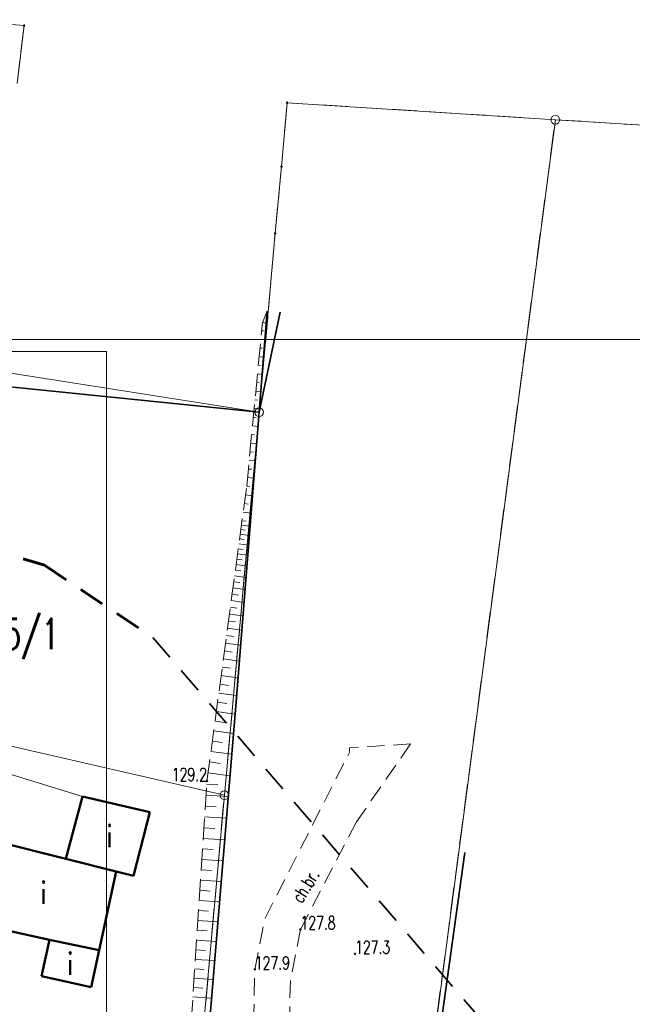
# Model space of a CAD drawing. Header units: metres. Extents: x 7471162 to 7473271, y 5962027 to 5964034.
# Tile 61 of 75: x 7472116 to 7472151, y 5963859 to 5963916. Entities that reach past the tile are written whole.
import ezdxf
from ezdxf.enums import TextEntityAlignment as Align

# ---------------------------------------------------------------- set-up
doc = ezdxf.new("R2010")
doc.units = ezdxf.units.M
doc.header["$MEASUREMENT"] = 0
for name, pattern in [('2_1', [0]), ('2_BUBZ02', [1.75, 1.25, -0.5]), ('2_BUBZ02G', [1.75, 1.25, -0.5]), ('2_KTCR02', [1.5, 1, -0.5]), ('2_KTOK05_01', [7.5, 7.5]), ('3_EGBB01', [0]), ('4', [2.5, 1.5, -1]), ('4_SUPE_01', [0]), ('DASHDOTX2', [50.8, 25.4, -12.7, 0, -12.7]), ('DASHED2', [9.525, 6.35, -3.175]), ('GDE', [0]), ('GUK', [2, 1.5, -0.5])]:
    doc.linetypes.add(name, pattern=pattern)
doc.layers.get('0').update_dxf_attribs({"color": 250, "linetype": 'CONTINUOUS', "lineweight": 100})
doc.layers.get('Defpoints').update_dxf_attribs({"linetype": 'CONTINUOUS'})
doc.layers.add('00_osie', color=7, linetype='CONTINUOUS')
doc.layers.add('01_krawedzie', color=7, linetype='CONTINUOUS')
for name, color, linetype, lineweight in [('01_krawedzie pobocza', 6, 'CONTINUOUS', 0), ('BUBZ_L_1', 7, '2_BUBZ02', 18), ('dr_elem_krawężnik_najazdowy_15x25', 6, 'CONTINUOUS', 30), ('Dzialki', 7, 'GDE', 18), ('EGBB_E_T_0', 7, 'CONTINUOUS', 25), ('EGBB_L_0', 34, '3_EGBB01', 50), ('Kontury', 90, 'GUK', 18), ('KTCR_E_T_1', 7, 'CONTINUOUS', 15), ('KTCR_L_1', 7, '2_KTCR02', 18), ('KTOK_L_4', 7, '2_KTOK05_01', 35), ('LINIE_L_1', 90, '4', 35), ('Numery_dzialek', 7, 'CONTINUOUS', 18), ('Punkty', 7, 'CONTINUOUS', 18), ('RTPW_T_0', 7, 'CONTINUOUS', 15), ('SUPE_L_3', 1, '4_SUPE_01', 18)]:
    doc.layers.add(name, color=color, linetype=linetype, lineweight=lineweight)
doc.layers.add('dr_kolor_jezdnia', color=7, linetype='CONTINUOUS', true_color=0xe8e8e8)
doc.styles.get("Standard").update_dxf_attribs({"font": 'Simplex.SHX', "width": 0.75})

# ---------------------------------------------------------------- blocks, each defined once
blk = doc.blocks.new('GRO')
at = {"linetype": 'Continuous'}
blk.add_circle((0, 0), 0.045, dxfattribs=at)
blk = doc.blocks.new('GRT')
at = {"linetype": 'Continuous'}
blk.add_circle((0, 0), 0.25, dxfattribs=at)
blk = doc.blocks.new('2_RTPW01')
at = {"linetype": 'Continuous'}
blk.add_circle((0, 0), 0.045, dxfattribs=at)

msp = doc.modelspace()

# ---------------------------------------------------------------- hatches: boundary and pattern name
at = {"layer": 'dr_kolor_jezdnia', "transparency": 33554687}
h = msp.add_hatch(color=256, dxfattribs=at)
h.dxf.hatch_style = 1
h.paths.add_polyline_path([(7472135.101, 5963824.321), (7472126.587, 5963837.942), (7472123.727, 5963842.515, 0.000424), (7472123.671, 5963842.605, 0.131101), (7472100.088, 5963864.562, 0.028013), (7472093.736, 5963867.498, 0.020737), (7472088.843, 5963869.204, 0.01576), (7472085.039, 5963870.226), (7472083.52, 5963870.583), (7472059.167, 5963876.31), (7472058.023, 5963871.443), (7472063.872, 5963870.068), (7472076.63, 5963867.067), (7472083.894, 5963865.359, -0.197801), (7472119.488, 5963839.865), (7472130.862, 5963821.67, 0.168961), (7472147.502, 5963808.287), (7472180.174, 5963796.634, -0.019152), (7472188.527, 5963793.289), (7472193.99, 5963790.855, -0.130587), (7472198.387, 5963787.308), (7472200.641, 5963793.65, -0.054528), (7472198.364, 5963794.38), (7472192.054, 5963797.192), (7472190.562, 5963797.856, 0.007893), (7472187.006, 5963799.374, 0.011258), (7472181.853, 5963801.344), (7472181.33, 5963801.53, 0.052822), (7472177.234, 5963802.52), (7472174.338, 5963802.903, -0.052822), (7472170.241, 5963803.893), (7472164.802, 5963805.833, -0.052822), (7472161.004, 5963807.658), (7472158.519, 5963809.194, 0.052822), (7472154.722, 5963811.02), (7472149.182, 5963812.996, -0.168961)])

# ---------------------------------------------------------------- linework, layer by layer
at = {"color": 0, "linetype": 'Continuous', "lineweight": 15}
for p, q in [((7471909.907, 5963897.037), (7472120.765, 5963897.037)), ((7472120.765, 5963897.037), (7472120.765, 5963747.037))]:
    msp.add_line(p, q, dxfattribs=at)
at = {"layer": '00_osie', "linetype": 'DASHDOTX2', "lineweight": 0, "ltscale": 0.05}
msp.add_lwpolyline([(7472199.714, 5963791.041), (7472189.545, 5963795.573, 0.019152), (7472181.014, 5963798.989), (7472148.342, 5963810.641, -0.168961), (7472132.981, 5963822.996), (7472121.608, 5963841.19, 0.197801), (7472084.467, 5963867.792), (7472051.418, 5963875.565), (7472038.119, 5963879.085, 0.392372), (7472026.713, 5963873.015), (7472004.801, 5963809.856, -0.210077), (7471987.009, 5963790.684), (7471974.244, 5963785.157, -0.156906), (7471959.003, 5963783.669), (7471935.11, 5963788.86, -0.011548), (7471925.682, 5963791.138), (7471905.132, 5963796.608)], format="xyb", dxfattribs=at)
at = {"layer": '01_krawedzie', "lineweight": 0}
for points in [[(7472198.364, 5963794.38), (7472190.562, 5963797.856, 0.019152), (7472181.853, 5963801.344), (7472149.182, 5963812.996, -0.168961), (7472135.101, 5963824.321), (7472123.727, 5963842.515, 0.197801), (7472085.039, 5963870.226), (7472052.024, 5963877.99), (7472038.424, 5963881.59)], [(7472193.99, 5963790.855), (7472188.527, 5963793.289, 0.019152), (7472180.174, 5963796.634), (7472147.502, 5963808.287, -0.168961), (7472130.862, 5963821.67), (7472119.488, 5963839.865, 0.197801), (7472083.894, 5963865.359), (7472050.812, 5963873.139), (7472037.479, 5963876.668)]]:
    msp.add_lwpolyline(points, format="xyb", dxfattribs=at)
at = {"layer": '01_krawedzie pobocza'}
for points in [[(7472143.871, 5963809, -0.14072), (7472130.226, 5963821.273), (7472118.852, 5963839.468, 0.197801), (7472083.723, 5963864.629), (7472076.458, 5963866.337)], [(7472124.705, 5963842.367), (7472124.363, 5963842.913, 0.134728), (7472099.737, 5963865.592)]]:
    msp.add_lwpolyline(points, format="xyb", dxfattribs=at)
at = {"layer": 'BUBZ_L_1', "linetype": '2_BUBZ02'}
for p, q in [((7472129.575, 5963893.533), (7472130.035, 5963899.361)), ((7472128.572, 5963880.863), (7472129.575, 5963893.533)), ((7472125.465, 5963843.448), (7472128.572, 5963880.863))]:
    msp.add_line(p, q, dxfattribs=at)
at = {"layer": 'BUBZ_L_1', "linetype": '2_BUBZ02G'}
for p, q in [((7472129.765, 5963898.702), (7472130.035, 5963899.361)), ((7472128.855, 5963889.263), (7472129.765, 5963898.702)), ((7472126.565, 5963872.295), (7472128.855, 5963889.263)), ((7472124.865, 5963846.197), (7472126.565, 5963872.295))]:
    msp.add_line(p, q, dxfattribs=at)
at = {"layer": 'BUBZ_L_1', "linetype": '2_1'}
for p, q in [((7472129.964, 5963899.188), (7472130.019, 5963899.165)), ((7472129.774, 5963898.725), (7472129.933, 5963898.661)), ((7472129.719, 5963898.229), (7472129.831, 5963898.219)), ((7472129.623, 5963897.234), (7472129.744, 5963897.222)), ((7472129.671, 5963897.732), (7472129.904, 5963897.709)), ((7472129.575, 5963896.736), (7472129.826, 5963896.712)), ((7472129.527, 5963896.239), (7472129.657, 5963896.226)), ((7472129.479, 5963895.741), (7472129.747, 5963895.715)), ((7472129.431, 5963895.243), (7472129.57, 5963895.23)), ((7472129.383, 5963894.746), (7472129.668, 5963894.718)), ((7472129.335, 5963894.248), (7472129.482, 5963894.234)), ((7472129.239, 5963893.253), (7472129.395, 5963893.238)), ((7472129.287, 5963893.75), (7472129.59, 5963893.721)), ((7472129.191, 5963892.755), (7472129.511, 5963892.724)), ((7472129.143, 5963892.257), (7472129.307, 5963892.241)), ((7472129.095, 5963891.759), (7472129.432, 5963891.727)), ((7472129.048, 5963891.262), (7472129.22, 5963891.245)), ((7472129, 5963890.764), (7472129.353, 5963890.73)), ((7472128.952, 5963890.266), (7472129.132, 5963890.249)), ((7472128.856, 5963889.271), (7472129.045, 5963889.253)), ((7472128.904, 5963889.769), (7472129.274, 5963889.733)), ((7472128.789, 5963888.775), (7472129.194, 5963888.721)), ((7472128.722, 5963888.28), (7472128.938, 5963888.251)), ((7472128.655, 5963887.784), (7472129.115, 5963887.722)), ((7472128.555, 5963887.039), (7472129.055, 5963886.971)), ((7472128.588, 5963887.289), (7472128.832, 5963887.256)), ((7472128.484, 5963886.516), (7472129.014, 5963886.445)), ((7472128.52, 5963886.781), (7472128.777, 5963886.746)), ((7472128.41, 5963885.964), (7472128.97, 5963885.888)), ((7472128.447, 5963886.244), (7472128.72, 5963886.207)), ((7472128.331, 5963885.38), (7472128.923, 5963885.3)), ((7472128.371, 5963885.676), (7472128.659, 5963885.637)), ((7472128.247, 5963884.762), (7472128.874, 5963884.678)), ((7472128.29, 5963885.075), (7472128.594, 5963885.034)), ((7472128.204, 5963884.44), (7472128.526, 5963884.397)), ((7472128.113, 5963883.768), (7472128.454, 5963883.722)), ((7472128.159, 5963884.109), (7472128.822, 5963884.02)), ((7472128.017, 5963883.058), (7472128.378, 5963883.009)), ((7472128.066, 5963883.418), (7472128.767, 5963883.324)), ((7472127.967, 5963882.687), (7472128.708, 5963882.587)), ((7472127.863, 5963881.915), (7472128.647, 5963881.809)), ((7472127.916, 5963882.306), (7472128.297, 5963882.255)), ((7472127.809, 5963881.512), (7472128.212, 5963881.457)), ((7472127.753, 5963881.097), (7472128.582, 5963880.986)), ((7472127.637, 5963880.235), (7472128.51, 5963880.117)), ((7472127.695, 5963880.672), (7472128.121, 5963880.615)), ((7472127.576, 5963879.787), (7472128.024, 5963879.727)), ((7472127.514, 5963879.327), (7472128.434, 5963879.203)), ((7472127.45, 5963878.855), (7472127.922, 5963878.791)), ((7472127.385, 5963878.37), (7472128.354, 5963878.24)), ((7472127.249, 5963877.363), (7472128.27, 5963877.225)), ((7472127.318, 5963877.873), (7472127.815, 5963877.806)), ((7472127.178, 5963876.839), (7472127.702, 5963876.768)), ((7472127.106, 5963876.301), (7472128.181, 5963876.156)), ((7472127.031, 5963875.749), (7472127.583, 5963875.675)), ((7472126.955, 5963875.183), (7472128.087, 5963875.03)), ((7472126.876, 5963874.602), (7472127.458, 5963874.523)), ((7472126.796, 5963874.005), (7472127.989, 5963873.844)), ((7472126.713, 5963873.393), (7472127.325, 5963873.31)), ((7472126.628, 5963872.764), (7472127.885, 5963872.594)), ((7472126.554, 5963872.125), (7472127.197, 5963872.083)), ((7472126.512, 5963871.488), (7472127.786, 5963871.405)), ((7472126.471, 5963870.856), (7472127.103, 5963870.815)), ((7472126.43, 5963870.23), (7472127.682, 5963870.149)), ((7472126.39, 5963869.61), (7472127.01, 5963869.57)), ((7472126.35, 5963868.995), (7472127.58, 5963868.915)), ((7472126.31, 5963868.386), (7472126.92, 5963868.346)), ((7472126.271, 5963867.782), (7472127.479, 5963867.703)), ((7472126.232, 5963867.183), (7472126.831, 5963867.144)), ((7472126.193, 5963866.59), (7472127.38, 5963866.512)), ((7472126.155, 5963866.002), (7472126.743, 5963865.963)), ((7472126.117, 5963865.419), (7472127.283, 5963865.343)), ((7472126.079, 5963864.841), (7472126.657, 5963864.803)), ((7472126.042, 5963864.268), (7472127.188, 5963864.193)), ((7472126.005, 5963863.7), (7472126.573, 5963863.663)), ((7472125.968, 5963863.138), (7472127.094, 5963863.064)), ((7472125.932, 5963862.58), (7472126.49, 5963862.543)), ((7472125.86, 5963861.479), (7472126.408, 5963861.443)), ((7472125.896, 5963862.027), (7472127.002, 5963861.955)), ((7472125.825, 5963860.936), (7472126.911, 5963860.865)), ((7472125.79, 5963860.398), (7472126.328, 5963860.363)), ((7472125.755, 5963859.864), (7472126.822, 5963859.795))]:
    msp.add_line(p, q, dxfattribs=at)
at = {"layer": 'Defpoints', "color": 1, "linetype": 'Continuous', "lineweight": 0}
msp.add_lwpolyline([(7471869.207, 5963897.728), (7472251.121, 5963897.728), (7472251.121, 5963755.228), (7471869.207, 5963755.228), (7471869.207, 5963897.728)], dxfattribs=at)
at = {"layer": 'dr_elem_krawężnik_najazdowy_15x25', "linetype": 'DASHED2', "lineweight": 30, "ltscale": 0.15}
msp.add_lwpolyline([(7472140.777, 5963817.803, -0.079061), (7472135.101, 5963824.321), (7472123.727, 5963842.515, 0.197801), (7472085.039, 5963870.226), (7472052.024, 5963877.99), (7472038.424, 5963881.59)], format="xyb", dxfattribs=at)
at = {"layer": 'Dzialki'}
for p, q in [((7472116.02, 5963915.805), (7472111.98, 5963916.145)), ((7472115.62, 5963912.475), (7472116.02, 5963915.805)), ((7472131.18, 5963911.365), (7472130.86, 5963907.685)), ((7472146.65, 5963910.385), (7472131.18, 5963911.365)), ((7472135.63, 5963827.005), (7472146.65, 5963910.385)), ((7472171.21, 5963908.855), (7472146.65, 5963910.385)), ((7472130.86, 5963907.685), (7472130.5, 5963903.845)), ((7472130.5, 5963903.845), (7472129.58, 5963893.535)), ((7472129.58, 5963893.535), (7472113.41, 5963896.085)), ((7472127.57, 5963871.475), (7472129.58, 5963893.535)), ((7472110.59, 5963875.375), (7472127.57, 5963871.475)), ((7472125.06, 5963843.615), (7472127.57, 5963871.475))]:
    msp.add_line(p, q, dxfattribs=at)
at = {"layer": 'EGBB_L_0', "linetype": '3_EGBB01'}
for p, q in [((7472118.424, 5963867.814), (7472119.386, 5963871.405)), ((7472119.386, 5963871.405), (7472123.275, 5963870.505)), ((7472123.275, 5963870.505), (7472122.325, 5963866.845)), ((7472114.436, 5963868.805), (7472118.424, 5963867.814)), ((7472121.323, 5963867.094), (7472118.424, 5963867.814)), ((7472121.323, 5963867.094), (7472120.345, 5963862.546)), ((7472122.325, 5963866.845), (7472121.323, 5963867.094)), ((7472117.48, 5963863.159), (7472114.596, 5963863.776)), ((7472117.027, 5963861.049), (7472117.48, 5963863.159)), ((7472117.48, 5963863.159), (7472120.345, 5963862.546)), ((7472120.345, 5963862.546), (7472119.892, 5963860.434)), ((7472119.892, 5963860.434), (7472117.027, 5963861.049))]:
    msp.add_line(p, q, dxfattribs=at)
at = {"layer": 'Kontury'}
for p, q in [((7472111.98, 5963916.145), (7472116.02, 5963915.805)), ((7472116.02, 5963915.805), (7472115.62, 5963912.475)), ((7472130.86, 5963907.685), (7472131.18, 5963911.365)), ((7472131.18, 5963911.365), (7472146.65, 5963910.385)), ((7472135.63, 5963827.005), (7472146.65, 5963910.385)), ((7472146.65, 5963910.385), (7472171.21, 5963908.855)), ((7472130.5, 5963903.845), (7472130.86, 5963907.685)), ((7472129.58, 5963893.535), (7472130.5, 5963903.845)), ((7472127.57, 5963871.475), (7472129.58, 5963893.535)), ((7472125.06, 5963843.615), (7472127.57, 5963871.475))]:
    msp.add_line(p, q, dxfattribs=at)
at = {"layer": 'KTCR_L_1', "linetype": '2_KTCR02'}
for p, q in [((7472134.774, 5963873.934), (7472134.784, 5963874.204)), ((7472138.304, 5963874.434), (7472134.784, 5963874.204)), ((7472138.304, 5963874.434), (7472135.194, 5963869.955)), ((7472129.915, 5963864.395), (7472134.774, 5963873.934)), ((7472135.194, 5963869.955), (7472131.954, 5963863.755)), ((7472129.325, 5963861.446), (7472129.915, 5963864.395)), ((7472131.954, 5963863.755), (7472131.374, 5963860.806)), ((7472129.155, 5963853.946), (7472129.325, 5963861.446)), ((7472131.374, 5963860.806), (7472131.234, 5963854.306))]:
    msp.add_line(p, q, dxfattribs=at)
at = {"layer": 'KTOK_L_4', "linetype": '2_KTOK05_01'}
for p, q in [((7472130.035, 5963899.361), (7472128.255, 5963876.854)), ((7472130.785, 5963899.302), (7472129.575, 5963893.533)), ((7472113.512, 5963895.164), (7472129.575, 5963893.533)), ((7472128.255, 5963876.854), (7472125.465, 5963843.448)), ((7472141.433, 5963868.171), (7472139.311, 5963852.986))]:
    msp.add_line(p, q, dxfattribs=at)
at = {"layer": 'LINIE_L_1', "linetype": '4', "lineweight": 60}
for p, q in [((7472034.544, 5963909.48), (7472117.205, 5963884.722)), ((7472117.205, 5963884.722), (7472123.445, 5963880.562))]:
    msp.add_line(p, q, dxfattribs=at)
at = {"layer": 'LINIE_L_1', "linetype": '4'}
msp.add_line((7472123.445, 5963880.562), (7472158.633, 5963839.654), dxfattribs=at)
at = {"layer": 'SUPE_L_3', "linetype": '4_SUPE_01'}
msp.add_line((7472119.386, 5963871.405), (7472110.066, 5963874.273), dxfattribs=at)

# ---------------------------------------------------------------- block references
at = {"layer": 'Punkty'}
for name, p in [('GRO', (7472116.02, 5963915.805)), ('GRO', (7472131.18, 5963911.365)), ('GRT', (7472146.65, 5963910.385)), ('GRO', (7472130.86, 5963907.685)), ('GRO', (7472130.5, 5963903.845)), ('GRT', (7472129.58, 5963893.535)), ('GRT', (7472127.57, 5963871.475))]:
    msp.add_blockref(name, p, dxfattribs=at)
at = {"layer": 'RTPW_T_0'}
for p in [(7472126.565, 5963872.295), (7472131.954, 5963863.755), (7472135.104, 5963862.346), (7472129.325, 5963861.446)]:
    msp.add_blockref('2_RTPW01', p, dxfattribs=at)

# ---------------------------------------------------------------- texts
at = {"layer": 'EGBB_E_T_0', "width": 0.7}
for p in [(7472120.947, 5963869.147), (7472117.147, 5963865.886), (7472118.686, 5963861.797)]:
    msp.add_text('i', height=1.25, dxfattribs=at).set_placement(p, align=Align.MIDDLE)
at = {"layer": 'KTCR_E_T_1', "width": 0.7}
msp.add_text('ch.br.', height=0.75, rotation=58.4382, dxfattribs=at).set_placement((7472132.243, 5963866.263), align=Align.MIDDLE)
at = {"layer": 'Numery_dzialek', "width": 0.7}
msp.add_text('65/1', height=1.75, dxfattribs=at).set_placement((7472113.76, 5963881.645), align=Align.TOP_LEFT)
at = {"layer": 'RTPW_T_0', "width": 0.7}
msp.add_text('129.2', height=0.75, dxfattribs=at).set_placement((7472126.565, 5963872.295), align=Align.RIGHT)
for s, p in [('127.8', (7472131.954, 5963863.755)), ('127.3', (7472135.104, 5963862.346)), ('127.9', (7472129.325, 5963861.446))]:
    msp.add_text(s, height=0.75, dxfattribs=at).set_placement(p)

doc.saveas('drawing.dxf')
